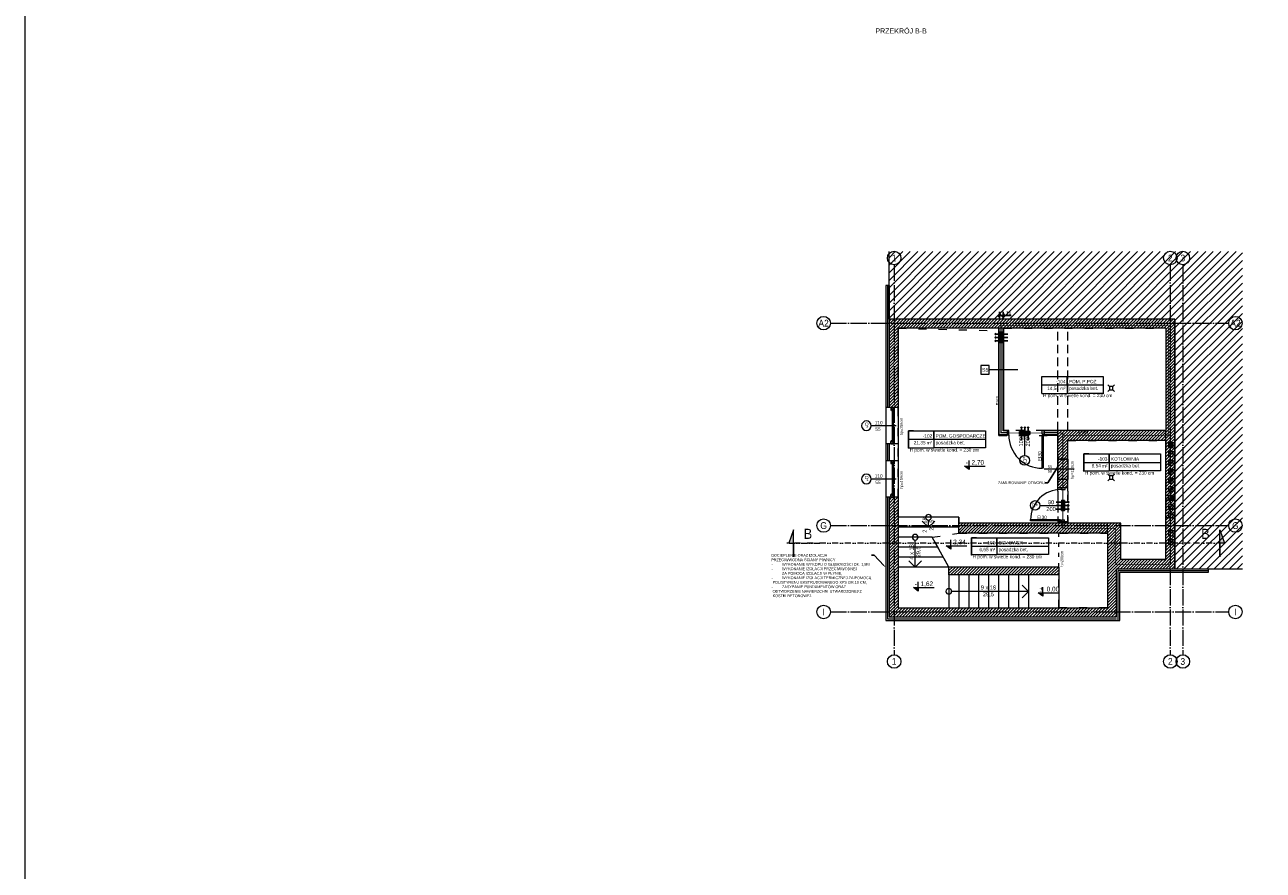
# Model space of a CAD drawing. Header units: millimetres. Extents: x 6506 to 39690, y 4581 to 25261.
# Tile 3 of 27: x 6506 to 10177, y 17427 to 19933. Entities that reach past the tile are written whole.
import ezdxf
from ezdxf import colors
from ezdxf.entities.mleader import LeaderData, LeaderLine
from ezdxf.enums import TextEntityAlignment as Align
from ezdxf.math import Vec2, Vec3

# ---------------------------------------------------------------- set-up
doc = ezdxf.new("R2010")
doc.units = ezdxf.units.MM
for name, pattern in [('1KS_2KP-50', [37.05, 12, 6, -6.35, 0, -6.35, 0, -6.35]), ('ACAD_ISO02W100', [15, 12, -3]), ('ACAD_ISO03W100', [30, 12, -18]), ('ACAD_ISO04W100', [30, 24, -3, 0, -3]), ('DASHED', [19.05, 12.7, -6.35]), ('Osie$0$CONTINOUS', [0])]:
    doc.linetypes.add(name, pattern=pattern)
doc.layers.get('0').update_dxf_attribs({"color": 251, "lineweight": 5})
doc.layers.get('Defpoints').update_dxf_attribs({"color": 251, "lineweight": 5})
doc.layers.add('__POMOC', color=3, linetype='Continuous', plot=False)
for name, color, linetype, lineweight in [('_ET-WENTYLACJA', 5, 'Continuous', 25), ('_ET_OPIS', 7, 'Continuous', 20), ('A_DZIAŁOWA_PROJEKTOWANE', 251, 'Continuous', 5), ('A_HATCH', 251, 'Continuous', 5), ('A_HATCH_PROJEKTOWANE', 251, 'Continuous', 5), ('A_IZOLEACJA TERMI_PROJEKTOWANA', 251, 'Continuous', 5), ('A_KONST_ISTNIEJĄCE', 251, 'Continuous', 5), ('A_LINIA PRZEKROJOWA', 251, '1KS_2KP-50', 5), ('A_OPISY', 251, 'Continuous', 5), ('A_OSIE KONSTRUKCYJNE', 251, 'ACAD_ISO04W100', 5), ('A_STOLARKA OKIENNA', 251, 'Continuous', 5), ('A_TEKST', 251, 'Continuous', 5), ('A_WIDOK', 251, 'Continuous', 5), ('A_WIDOK-NAD', 251, 'DASHED', 5), ('A_WYMIAROWANIE', 251, 'Continuous', 5), ('A_WYPOSAŻENIE', 251, 'Continuous', 5), ('AA HATCH', 251, 'Continuous', 5), ('AA OPISY', 251, 'Continuous', 5)]:
    doc.layers.add(name, color=color, linetype=linetype, lineweight=lineweight)
doc.layers.add('A_NIEWIDOCZNE  POMOCNICZE', color=251, linetype='ACAD_ISO03W100', lineweight=5, plot=False)
doc.layers.add('A_PPOŻ', color=1, linetype='ACAD_ISO02W100', lineweight=30, true_color=0xff0000)
doc.styles.add('APLUS', font='arial.ttf', dxfattribs={"width": 0.6})
doc.styles.add('ARIAL', font='arial.ttf')
doc.styles.add('DEMIURG_100_etykiety', font='arial.ttf', dxfattribs={"width": 0.9, "height": 30})
doc.styles.add('DEMIURG_100_opisy', font='arial.ttf', dxfattribs={"width": 0.9, "height": 20})
doc.styles.get("Standard").update_dxf_attribs({"font": 'arial.ttf'})
doc.linetypes.add('BATTING', pattern='A,0.0001,-0.1,[134,ltypeshp.shx,S=0.1,R=0,X=-0.1,Y=0],-0.2,[134,ltypeshp.shx,S=0.1,R=180,X=0.1,Y=0],-0.1', length=0.4001)
doc.dimstyles.new('1 do 100', dxfattribs={"dimtxt": 10, "dimasz": 8, "dimexe": 10, "dimexo": 10, "dimgap": 2, "dimtad": 1, "dimdec": 0, "dimtxsty": 'Standard', "dimblk": 'OBLIQUE', "dimcen": 2.5, "dimadec": 0, "dimazin": 0, "dimtfac": 1, "dimtdec": 0, "dimtmove": 0, "dimatfit": 3, "dimldrblk": 'OBLIQUE', "dimfxl": 10, "dimfxlon": 1, "dimarcsym": 0})

# ---------------------------------------------------------------- blocks, each defined once
blk = doc.blocks.new('*U74')
for p, q in [((-26, 0), (-26, -8)), ((-26, 0), (-19.3, 0)), ((-26, 0), (-26, -8)), ((-19.3, 0), (-18.7, -1.6)), ((75.3, 0), (74.7, -1.6)), ((82, 0), (75.3, 0)), ((82, 0), (82, -8)), ((-26, -8), (-22.8, -8)), ((-22.8, -8), (-22.8, -9.9)), ((-22.8, -8), (-21.4, -8)), ((-22.8, -9.9), (-16.9, -9.9)), ((-21.8, -2.4), (-18.7, -1.6)), ((-21.8, -3.7), (-21.8, -2.4)), ((-20.4, -3.7), (-21.8, -3.7)), ((-21.4, -8), (-21.4, -6.1)), ((-21.4, -6.1), (-20.4, -6.1)), ((-20.4, -6.1), (-20.4, -3.7)), ((-18.7, -1.6), (-17.9, -1.6)), ((-17.9, -1.6), (-18, -1)), ((-17.2, -8), (-17.2, -3.7)), ((-17.2, -3.7), (-15.6, -3.7)), ((-15.7, -8), (-17.2, -8)), ((-15.7, -9), (-15.7, -8)), ((73.2, -3.7), (71.6, -3.7)), ((71.7, -9), (71.7, -8)), ((71.7, -8), (73.2, -8)), ((78.8, -9.9), (72.9, -9.9)), ((73.2, -8), (73.2, -3.7)), ((73.9, -1.6), (74, -1)), ((74.7, -1.6), (73.9, -1.6)), ((77.8, -2.4), (74.7, -1.6)), ((76.4, -6.1), (76.4, -3.7)), ((76.4, -3.7), (77.8, -3.7)), ((77.4, -6.1), (76.4, -6.1)), ((77.4, -8), (77.4, -6.1)), ((78.8, -8), (77.4, -8)), ((77.8, -3.7), (77.8, -2.4)), ((82, -8), (78.8, -8)), ((78.8, -8), (78.8, -9.9))]:
    blk.add_line(p, q)
blk.add_lwpolyline([(-17.2, -3.7), (73.2, -3.7), (73.2, -8), (-17.2, -8)], close=True)
for centre, radius, start, end in [((-18.1, -3.5), 2.51, 356.8105, 86.8105), ((-17, -8.4), 1.5, 273.3553, 335.6854), ((74.1, -3.5), 2.51, 93.1895, 183.1895), ((73, -8.4), 1.5, 204.3146, 266.6447)]:
    blk.add_arc(centre, radius, start, end)
blk = doc.blocks.new('*U72')
for p, q in [((-26, 0), (-26, -8)), ((-26, 0), (-19.3, 0)), ((-26, 0), (-26, -8)), ((-19.3, 0), (-18.7, -1.6)), ((75.3, 0), (74.7, -1.6)), ((82, 0), (75.3, 0)), ((82, 0), (82, -8)), ((-26, -8), (-22.8, -8)), ((-22.8, -8), (-22.8, -9.9)), ((-22.8, -8), (-21.4, -8)), ((-22.8, -9.9), (-16.9, -9.9)), ((-21.8, -2.4), (-18.7, -1.6)), ((-21.8, -3.7), (-21.8, -2.4)), ((-20.4, -3.7), (-21.8, -3.7)), ((-21.4, -8), (-21.4, -6.1)), ((-21.4, -6.1), (-20.4, -6.1)), ((-20.4, -6.1), (-20.4, -3.7)), ((-18.7, -1.6), (-17.9, -1.6)), ((-17.9, -1.6), (-18, -1)), ((-17.2, -8), (-17.2, -3.7)), ((-17.2, -3.7), (-15.6, -3.7)), ((-15.7, -8), (-17.2, -8)), ((-15.7, -9), (-15.7, -8)), ((73.2, -3.7), (71.6, -3.7)), ((71.7, -9), (71.7, -8)), ((71.7, -8), (73.2, -8)), ((78.8, -9.9), (72.9, -9.9)), ((73.2, -8), (73.2, -3.7)), ((73.9, -1.6), (74, -1)), ((74.7, -1.6), (73.9, -1.6)), ((77.8, -2.4), (74.7, -1.6)), ((76.4, -6.1), (76.4, -3.7)), ((76.4, -3.7), (77.8, -3.7)), ((77.4, -6.1), (76.4, -6.1)), ((77.4, -8), (77.4, -6.1)), ((78.8, -8), (77.4, -8)), ((77.8, -3.7), (77.8, -2.4)), ((82, -8), (78.8, -8)), ((78.8, -8), (78.8, -9.9))]:
    blk.add_line(p, q)
blk.add_lwpolyline([(-17.2, -3.7), (73.2, -3.7), (73.2, -8), (-17.2, -8)], close=True)
for centre, radius, start, end in [((-18.1, -3.5), 2.51, 356.8105, 86.8105), ((-17, -8.4), 1.5, 273.3553, 335.6854), ((74.1, -3.5), 2.51, 93.1895, 183.1895), ((73, -8.4), 1.5, 204.3146, 266.6447)]:
    blk.add_arc(centre, radius, start, end)
blk = doc.blocks.new('*U73')
at = {"layer": 'AA OPISY'}
for q in [(-136.6, 0), (72.5, 18.8), (72.5, -18.8)]:
    blk.add_line((91, 0), q, dxfattribs=at)
blk.add_circle((-145, 0), 8.43, dxfattribs=at)
blk = doc.blocks.new('*U75')
at = {"layer": 'AA OPISY'}
for q in [(-136.6, 0), (-75, 18.8), (-75, -18.8)]:
    blk.add_line((-56.5, 0), q, dxfattribs=at)
blk.add_circle((-145, 0), 8.43, dxfattribs=at)
blk = doc.blocks.new('*U76')
at = {"layer": 'AA OPISY'}
for q in [(-136.6, 0), (-134, 18.8), (-134, -18.8)]:
    blk.add_line((-115.5, 0), q, dxfattribs=at)
blk.add_circle((-145, 0), 8.43, dxfattribs=at)
blk = doc.blocks.new('WARTOŚĆ')
at = {"layer": 'A_OPISY', "color": 144}
blk.add_line((0, 0), (0, 74), dxfattribs=at)
blk.add_circle((0, 88.1), 14.1, dxfattribs=at)
blk.add_attdef('OZ', (-10, 82.4), '', height=10, dxfattribs=at)
for tag, p in [('S', (-4, 32.6)), ('H', (15.1, 32.6))]:
    blk.add_attdef(tag, p, '', height=10, rotation=90, dxfattribs=at)
blk = doc.blocks.new('*U19')
at = {"lineweight": 5}
for p, q in [((-75, -25), (-75, 25)), ((-75, 25), (0, 25)), ((0, 0), (0, 25)), ((0, 25), (152.7, 25)), ((152.7, 25), (152.7, -25)), ((-75, -25), (0, -25)), ((152.7, -25), (0, -25))]:
    blk.add_line(p, q, dxfattribs=at)
at = {"lineweight": 5, "ltscale": 18.5}
for p, q in [((-75, 0), (152.7, 0)), ((0, 25), (0, -25))]:
    blk.add_line(p, q, dxfattribs=at)
at = {"lineweight": 5, "ltscale": 18.5, "insert": (-5, -10.4), "char_height": 10, "attachment_point": 6, "style": 'ARIAL'}
blk.add_mtext('\\A1;m²', dxfattribs=at)
at = {"lineweight": 5, "style": 'ARIAL'}
blk.add_attdef('1NR', text='', height=10, dxfattribs=at).set_placement((-5, 5), align=Align.RIGHT)
blk.add_attdef('2POM', (5, 5), '', height=10, dxfattribs=at)
blk.add_attdef('4PL2', text='', height=10, dxfattribs=at).set_placement((-24.6, -5), align=Align.TOP_RIGHT)
blk.add_attdef('3POS', text='', height=10, dxfattribs=at).set_placement((5, -5), align=Align.TOP_LEFT)
blk = doc.blocks.new('_Dot')
at = {"color": 0, "linetype": 'ByBlock', "lineweight": -2}
blk.add_line((-0.5, 0), (-1, 0), dxfattribs=at)
at = {"color": 0, "linetype": 'ByBlock', "const_width": 0.5}
blk.add_lwpolyline([(-0.25, 0, 1), (0.25, 0, 1)], format="xyb", close=True, dxfattribs=at)
blk = doc.blocks.new('*U5')
blk.add_hatch(color=256).paths.add_polyline_path([(0, 0.153), (-0.198, 0.153), (0, 0)])
blk.add_line((0, 0.153), (0, 0.4))
blk.add_lwpolyline([(0, 0.153), (0, 0), (-0.198, 0.153), (0.685, 0.153)])
at = {"style": 'APLUS', "width": 0.8}
blk.add_attdef('%%P_0.00', text='', height=0.2, dxfattribs=at).set_placement((-0.146, 0.153), align=Align.BOTTOM_LEFT)
blk = doc.blocks.new('want')
at = {"layer": 'A_WIDOK'}
blk.add_line((30214.5, 14309.7), (30200.5, 14295.7), dxfattribs=at)
blk.add_lwpolyline([(30200.5, 14295.7), (30214.5, 14295.7), (30214.5, 14309.7), (30200.5, 14309.7)], close=True, dxfattribs=at)
blk = doc.blocks.new('linia przekroju')
at = {"linetype": 'Continuous', "lineweight": 5}
h = blk.add_hatch(color=256, dxfattribs=at)
h.dxf.hatch_style = 1
h.paths.add_polyline_path([(0, -40.5), (0, 39.3), (14.4, 0), (0, 0)])
at = {"linetype": 'Continuous'}
blk.add_lwpolyline([(0, -40.5), (0, 39.3), (14.4, 0), (0, 0)], close=True, dxfattribs=at)
blk.add_lwpolyline([(14.4, 0), (-87.6, -0.1)])
at = {"linetype": 'Continuous', "style": 'DEMIURG_100_etykiety', "width": 0.9, "flags": 8}
blk.add_attdef('NR_PRZEKROJU', (-55.1, 12.6), '', height=30, dxfattribs=at)
blk = doc.blocks.new('*U77')
at = {"lineweight": 5}
for p, q in [((-75, -25), (-75, 25)), ((-75, 25), (0, 25)), ((0, 0), (0, 25)), ((0, 25), (106.4, 25)), ((106.4, 25), (106.4, -25)), ((-75, -25), (0, -25)), ((106.4, -25), (0, -25))]:
    blk.add_line(p, q, dxfattribs=at)
at = {"lineweight": 5, "ltscale": 18.5}
for p, q in [((-75, 0), (106.4, 0)), ((0, 25), (0, -25))]:
    blk.add_line(p, q, dxfattribs=at)
at = {"lineweight": 5, "ltscale": 18.5, "insert": (-5, -10.4), "char_height": 10, "attachment_point": 6, "style": 'ARIAL'}
blk.add_mtext('\\A1;m²', dxfattribs=at)
at = {"lineweight": 5, "style": 'ARIAL'}
blk.add_attdef('1NR', text='', height=10, dxfattribs=at).set_placement((-5, 5), align=Align.RIGHT)
blk.add_attdef('2POM', (5, 5), '', height=10, dxfattribs=at)
blk.add_attdef('4PL2', text='', height=10, dxfattribs=at).set_placement((-24.6, -5), align=Align.TOP_RIGHT)
blk.add_attdef('3POS', text='', height=10, dxfattribs=at).set_placement((5, -5), align=Align.TOP_LEFT)
blk = doc.blocks.new('_Oblique')
at = {"color": 0, "linetype": 'ByBlock', "lineweight": -2}
blk.add_line((-0.5, -0.5), (0.5, 0.5), dxfattribs=at)
blk = doc.blocks.new('*D81')
at = {"layer": 'A_WYMIAROWANIE', "color": 0, "lineweight": -2, "ltscale": 2, "transparency": 16777216}
for p, q in [((9394.9, 19061.8), (9394.9, 19081.8)), ((9394.9, 19071.8), (9406.3, 19071.8)), ((9406.3, 19061.8), (9406.3, 19081.8)), ((9406.3, 19071.8), (9429.7, 19071.8))]:
    blk.add_line(p, q, dxfattribs=at)
at = {"layer": 'Defpoints', "color": 0, "ltscale": 2, "transparency": 16777216}
for p in [(9406.3, 19071.8), (9394.9, 19033.7), (9406.3, 19033.7)]:
    blk.add_point(p, dxfattribs=at)
at = {"layer": 'A_WYMIAROWANIE', "color": 0, "lineweight": -2, "ltscale": 2, "transparency": 16777216, "xscale": 8, "yscale": 8, "zscale": 8, "rotation": 180}
blk.add_blockref('_Oblique', (9394.9, 19071.8), dxfattribs=at)
at = {"layer": 'A_WYMIAROWANIE', "color": 0, "lineweight": -2, "ltscale": 2, "transparency": 16777216, "xscale": 8, "yscale": 8, "zscale": 8}
blk.add_blockref('_Oblique', (9406.3, 19071.8), dxfattribs=at)
at = {"layer": 'A_WYMIAROWANIE', "color": 0, "ltscale": 2, "transparency": 16777216, "insert": (9422, 19078.8), "char_height": 10, "attachment_point": 5}
blk.add_mtext('11', dxfattribs=at)

msp = doc.modelspace()

# ---------------------------------------------------------------- hatches: boundary and pattern name
at = {"layer": 'A_HATCH'}
h = msp.add_hatch(dxfattribs=at)
h.set_pattern_fill('ANSI31', color=256, scale=2)
h.set_pattern_definition([(45, (-3039.768, 355.087), (-4.490128, 4.490128), [])])
h.paths.add_polyline_path([(9887.8, 18730.7), (9567.8, 18730.7), (9567.8, 18645.7), (9597.8, 18645.7), (9597.8, 18700.7), (9887.8, 18700.7)], flags=17)
h.paths.add_polyline_path([(9714.8, 18455.7), (9274.3, 18455.7), (9274.3, 18425.7), (9714.8, 18425.7)], flags=17)
h.paths.add_polyline_path([(9570.8, 18325.7), (9247.8, 18325.7), (9244.8, 18325.7), (9244.8, 18302.7), (9570.8, 18302.7)], flags=17)
h.paths.add_polyline_path([(9887.8, 18523.4), (9910.3, 18523.4), (9887.8, 18523.4), (9887.8, 18347.7), (9754.8, 18347.7), (9754.8, 18455.7), (9714.8, 18455.7), (9714.8, 18425.7), (9714.8, 18204.7), (9570.8, 18204.7), (9094.8, 18204.7), (9094.8, 18419.7), (9094.8, 18532.7), (9067.8, 18532.7), (9067.8, 18419.7), (9067.8, 18177.7), (9741.8, 18177.7), (9741.8, 18320.7), (9914.8, 18320.7), (9914.8, 19060.7), (9067.8, 19060.7), (9067.8, 18798.7), (9094.8, 18798.7), (9094.8, 19033.7), (9887.8, 19033.7)])
h.paths.add_polyline_path([(9567.8, 18560.3), (9597.8, 18560.3), (9597.8, 18585.7), (9567.8, 18585.7)])
at = {"layer": 'A_HATCH_PROJEKTOWANE', "ltscale": 2}
h = msp.add_hatch(dxfattribs=at)
h.set_pattern_fill('ANSI31', color=256, scale=2)
h.set_pattern_definition([(45, (-7475.724, 537.087), (-4.490128, 4.490128), [])])
h.paths.add_polyline_path([(9597.8, 18585.7), (9597.8, 18645.7), (9567.8, 18645.7), (9567.8, 18585.7)])
at = {"layer": 'A_NIEWIDOCZNE  POMOCNICZE', "ltscale": 2}
h = msp.add_hatch(color=7, dxfattribs=at)
h.dxf.hatch_style = 1
h.paths.add_polyline_path([(9910.3, 18537.7), (9910.3, 18523.7), (9896.3, 18523.7)])
at = {"layer": 'AA HATCH', "ltscale": 2, "transparency": 33554534}
h = msp.add_hatch(dxfattribs=at)
h.set_pattern_fill('ANSI31', color=256, scale=5)
h.set_pattern_definition([(45, (-3039.768, 355.087), (-11.22532, 11.22532), [])])
h.paths.add_polyline_path([(10114.8, 19260.7), (9067.8, 19260.7), (9067.8, 19060.7), (9914.8, 19060.7), (9914.8, 18320.7), (10114.8, 18320.7)])

# ---------------------------------------------------------------- linework, layer by layer
for p, q in [((9521.2, 18719.7), (9523.4, 18719.7)), ((9523.4, 18719.7), (9523.4, 18717.5)), ((9522.9, 18715.2), (9521.2, 18715.2)), ((9522.9, 18716.9), (9522.9, 18715.2)), ((9575.3, 18464.7), (9575.3, 18466.2)), ((9576.8, 18464.7), (9575.3, 18464.7)), ((9579.2, 18464.2), (9577.4, 18464.2)), ((9579.2, 18466), (9579.2, 18464.2))]:
    msp.add_line(p, q)
for points in [[(9417.8, 18730.7), (9417.8, 18717.5), (9422.9, 18717.5), (9422.9, 18730.7), (9417.8, 18730.7)], [(9521.2, 18719.7), (9521.2, 18730.7)], [(9523.4, 18717.5), (9527.8, 18717.5), (9527.8, 18730.7), (9521.2, 18730.7)], [(9524.6, 18716.9), (9524.6, 18618.6), (9521.2, 18618.6), (9521.2, 18715.2)], [(9522.9, 18716.9), (9524.6, 18716.9)], [(9589.3, 18560.3), (9577.4, 18560.3), (9577.4, 18555.6), (9589.3, 18555.6), (9589.3, 18560.3)], [(9576.8, 18462.8), (9487.4, 18462.8), (9487.4, 18466.2), (9575.3, 18466.2)], [(9576.8, 18464.7), (9576.8, 18462.8)], [(9577.4, 18464.2), (9577.4, 18460.7), (9588.1, 18460.7), (9588.1, 18466)], [(9579.2, 18466), (9588.1, 18466)]]:
    msp.add_lwpolyline(points)
for radius in [6, 5, 4, 3]:
    msp.add_circle((9903.3, 18686.7), radius)
for centre, radius, start, end in [((9521.2, 18716.9), 98.4, 179.6452, 270.0011), ((9576.8, 18466.2), 89.4, 89.6452, 180.0011)]:
    msp.add_arc(centre, radius, start, end)
at = {"layer": '__POMOC', "ltscale": 2}
msp.add_line((9887.8, 18347.7), (9866.8, 18347.7), dxfattribs=at)
at = {"layer": '_ET-WENTYLACJA'}
for p, q in [((9381.1, 19015.8), (9384, 19018.8)), ((9419.9, 19015.8), (9381.1, 19015.8)), ((9381.1, 19015.8), (9384, 19012.9)), ((9396, 18991.5), (9405, 19021.5)), ((9404.6, 18991.5), (9396, 19021.5)), ((9381.1, 19005.8), (9384, 19008.8)), ((9419.9, 19005.8), (9381.1, 19005.8)), ((9381.1, 19005.8), (9384, 19002.9)), ((9381.1, 18995.8), (9384, 18998.8)), ((9419.9, 18995.8), (9381.1, 18995.8)), ((9381.1, 18995.8), (9384, 18992.9)), ((9454.6, 18727.7), (9484.6, 18718.8)), ((9454.6, 18719.1), (9484.6, 18727.7)), ((9460, 18741.4), (9457, 18738.4)), ((9460, 18702.6), (9460, 18741.4)), ((9460, 18741.4), (9462.9, 18738.4)), ((9470.1, 18741.4), (9467.2, 18738.4)), ((9469.6, 18702.7), (9470.1, 18741.4)), ((9470.1, 18741.4), (9473.1, 18738.4)), ((9480.3, 18741.4), (9477.4, 18738.4)), ((9480.3, 18702.8), (9480.3, 18741.4)), ((9480.3, 18741.4), (9483.2, 18738.4)), ((9563, 18518), (9601.8, 18518)), ((9563.1, 18508.4), (9601.8, 18507.9)), ((9588.1, 18523.4), (9579.2, 18493.4)), ((9579.5, 18523.4), (9588.2, 18493.4)), ((9601.8, 18518), (9598.9, 18521)), ((9601.8, 18518), (9598.9, 18515.1)), ((9601.8, 18507.9), (9598.9, 18510.8)), ((9601.8, 18507.9), (9598.9, 18504.9)), ((9601.8, 18497.7), (9598.9, 18500.6)), ((9563.2, 18497.7), (9601.8, 18497.7)), ((9601.8, 18497.7), (9598.9, 18494.8))]:
    msp.add_line(p, q, dxfattribs=at)
for points in [[(9396, 18991.5), (9396, 19021.5), (9405, 19021.5), (9404.6, 18991.5), (9396, 18991.5)], [(9454.6, 18727.7), (9484.6, 18727.7), (9484.6, 18718.7), (9454.6, 18719.1), (9454.6, 18727.7)], [(9588.1, 18523.4), (9588.2, 18493.4), (9579.2, 18493.4), (9579.5, 18523.4), (9588.1, 18523.4)]]:
    msp.add_lwpolyline(points, dxfattribs=at)
at = {"layer": '_ET_OPIS', "ltscale": 2}
for p, q in [((9896.3, 18537.7), (9887.8, 18537.7)), ((9896.3, 18523.7), (9910.3, 18537.7)), ((9896.3, 18523.7), (9887.8, 18523.7))]:
    msp.add_line(p, q, dxfattribs=at)
msp.add_lwpolyline([(9896.3, 18537.7), (9910.3, 18537.7), (9910.3, 18523.7), (9896.3, 18523.7)], close=True, dxfattribs=at)
at = {"layer": 'A_DZIAŁOWA_PROJEKTOWANE', "ltscale": 2}
for p, q in [((9417.8, 18730.7), (9417.8, 18715.7)), ((9527.8, 18730.7), (9527.8, 18715.7))]:
    msp.add_line(p, q, dxfattribs=at)
for points in [[(9417.8, 18715.7), (9392.8, 18715.7), (9392.8, 19033.7)], [(9417.8, 18717.2), (9394.3, 18717.2), (9394.3, 19033.7)], [(9417.8, 18729.2), (9406.3, 18729.2), (9406.3, 19033.7)], [(9417.8, 18730.7), (9407.8, 18730.7), (9407.8, 19033.7)], [(9417.8, 18730.7), (9407.8, 18730.7), (9407.8, 19033.7)], [(9567.8, 18730.7), (9527.8, 18730.7)], [(9567.8, 18730.7), (9527.8, 18730.7)], [(9567.8, 18729.2), (9527.8, 18729.2)], [(9567.8, 18717.2), (9527.8, 18717.2)], [(9567.8, 18715.7), (9527.8, 18715.7)]]:
    msp.add_lwpolyline(points, dxfattribs=at)
at = {"layer": 'A_HATCH', "ltscale": 2}
msp.add_line((9714.8, 18425.7), (9714.8, 18455.7), dxfattribs=at)
at = {"layer": 'A_IZOLEACJA TERMI_PROJEKTOWANA', "ltscale": 2}
for p, q in [((9067.8, 19160.7), (9057.8, 19160.7)), ((9067.8, 18798.7), (9057.8, 18798.7)), ((9067.8, 18690.7), (9057.8, 18690.7)), ((9067.8, 18640.7), (9057.8, 18640.7)), ((9067.8, 18532.7), (9057.8, 18532.7)), ((10014.8, 18310.7), (10014.8, 18320.7))]:
    msp.add_line(p, q, dxfattribs=at)
for points in [[(9057.8, 19160.7), (9057.8, 18419.7), (9057.8, 18167.7), (9751.8, 18167.7)], [(9751.8, 18167.7), (9751.8, 18310.7), (10014.8, 18310.7)]]:
    msp.add_lwpolyline(points, dxfattribs=at)
at = {"layer": 'A_IZOLEACJA TERMI_PROJEKTOWANA', "linetype": 'BATTING', "ltscale": 10}
for points in [[(9062.8, 19160.7), (9062.8, 18798.7)], [(9062.8, 18690.7), (9062.8, 18640.7)], [(9062.8, 18532.7), (9062.8, 18419.7), (9062.8, 18172.7), (9741.8, 18172.7)], [(9746.8, 18167.7), (9746.8, 18315.7), (10014.8, 18315.7)]]:
    msp.add_lwpolyline(points, dxfattribs=at)
at = {"layer": 'A_IZOLEACJA TERMI_PROJEKTOWANA', "linetype": 'BATTING', "ltscale": 14}
msp.add_lwpolyline([(9418.8, 18723.4), (9400.5, 18723.4), (9400.5, 19033.7)], dxfattribs=at)
at = {"layer": 'A_IZOLEACJA TERMI_PROJEKTOWANA', "linetype": 'BATTING', "ltscale": 12}
msp.add_lwpolyline([(9567.9, 18723.4), (9527.9, 18723.4)], dxfattribs=at)
at = {"layer": 'A_IZOLEACJA TERMI_PROJEKTOWANA', "ltscale": 2}
msp.add_lwpolyline([(9567.8, 18645.7), (9597.8, 18645.7), (9597.8, 18585.7), (9567.8, 18585.7)], close=True, dxfattribs=at)
at = {"layer": 'A_KONST_ISTNIEJĄCE', "ltscale": 2}
for p, q in [((9067.8, 19060.7), (9067.8, 19260.7)), ((9914.8, 19060.7), (9067.8, 19060.7)), ((9914.8, 19060.7), (9914.8, 18320.7)), ((9887.8, 19033.7), (9094.8, 19033.7)), ((9887.8, 19033.7), (9887.8, 18730.7)), ((9094.8, 18798.7), (9067.8, 18798.7)), ((9887.8, 18730.7), (9567.8, 18730.7)), ((9567.8, 18645.7), (9567.8, 18730.7)), ((9887.8, 18347.7), (9887.8, 18730.7)), ((9094.8, 18690.7), (9067.8, 18690.7)), ((9887.8, 18700.7), (9597.8, 18700.7)), ((9597.8, 18645.7), (9597.8, 18700.7)), ((9597.8, 18645.7), (9567.8, 18645.7)), ((9094.8, 18640.7), (9067.8, 18640.7)), ((9567.8, 18550.7), (9567.8, 18585.7)), ((9597.8, 18585.7), (9567.8, 18585.7)), ((9597.8, 18550.7), (9597.8, 18585.7)), ((9597.8, 18560.3), (9567.8, 18560.3)), ((9597.8, 18560.3), (9567.8, 18560.3)), ((9094.8, 18532.7), (9067.8, 18532.7)), ((9754.8, 18455.7), (9274.3, 18455.7)), ((9274.3, 18425.7), (9274.3, 18455.7)), ((9714.8, 18425.7), (9274.3, 18425.7)), ((9714.8, 18425.7), (9714.8, 18204.7)), ((9754.8, 18347.7), (9754.8, 18455.7)), ((9247.8, 18325.7), (9244.8, 18325.7)), ((9244.8, 18302.7), (9244.8, 18325.7)), ((9570.8, 18325.7), (9247.8, 18325.7)), ((9570.8, 18325.7), (9570.8, 18204.7)), ((9741.8, 18177.7), (9741.8, 18320.7)), ((9741.8, 18320.7), (9914.8, 18320.7)), ((9887.8, 18347.7), (9754.8, 18347.7)), ((9914.8, 18320.7), (10114.8, 18320.7)), ((9570.8, 18302.7), (9244.8, 18302.7))]:
    msp.add_line(p, q, dxfattribs=at)
msp.add_lwpolyline([(6506.4, 11214.7), (39689.6, 11214.7), (39689.6, 25260.9), (6506.4, 25260.9)], close=True, dxfattribs=at)
for points in [[(9067.8, 19160.7), (9067.8, 18798.7)], [(9914.8, 18320.7), (9914.8, 19060.7), (9067.8, 19060.7)], [(9094.8, 19033.7), (9094.8, 18419.7), (9094.8, 18204.7), (9570.8, 18204.7)], [(9067.8, 18690.7), (9067.8, 18640.7)], [(9067.8, 18532.7), (9067.8, 18419.7), (9067.8, 18177.7), (9741.8, 18177.7)], [(9570.8, 18204.7), (9714.8, 18204.7)]]:
    msp.add_lwpolyline(points, dxfattribs=at)
at = {"layer": 'A_LINIA PRZEKROJOWA'}
msp.add_line((9960.4, 18396.4), (8765.1, 18396.4), dxfattribs=at)
at = {"layer": 'A_NIEWIDOCZNE  POMOCNICZE', "ltscale": 2}
for points in [[(9567.8, 18715.7), (9567.8, 18455.7), (9274.3, 18455.7), (9274.3, 18473.2), (9094.8, 18473.2), (9094.8, 19033.7), (9392.8, 19026.2), (9392.8, 18715.7), (9567.8, 18715.7)], [(9597.8, 18700.7), (9887.8, 18700.7), (9887.8, 18347.7), (9754.8, 18347.7), (9754.8, 18455.7), (9597.8, 18455.7), (9597.8, 18700.7)], [(9274.3, 18425.7), (9714.8, 18425.7), (9714.8, 18204.7), (9570.8, 18204.7), (9570.8, 18325.7), (9244.8, 18325.7), (9196, 18414.2), (9274.3, 18425.7)]]:
    msp.add_lwpolyline(points, dxfattribs=at)
msp.add_lwpolyline([(9407.8, 19033.7), (9887.8, 19033.7), (9887.8, 18730.7), (9407.8, 18730.7)], close=True, dxfattribs=at)
at = {"layer": 'A_OPISY'}
msp.add_line((9449.2, 18910.3), (9364.7, 18910.3), dxfattribs=at)
at = {"layer": 'A_OPISY', "transparency": 33554559}
for p, q in [((9469.6, 18730.2), (9469.6, 18656.2)), ((9616.5, 18615.7), (9527.5, 18615.7)), ((9514.9, 18508.4), (9588.8, 18508.4))]:
    msp.add_line(p, q, dxfattribs=at)
at = {"layer": 'A_OPISY'}
msp.add_lwpolyline([(9339.7, 18897.8), (9364.7, 18897.8), (9364.7, 18922.8), (9339.7, 18922.8)], close=True, dxfattribs=at)
at = {"layer": 'A_OPISY', "transparency": 33554559}
for centre in [(9469.6, 18642), (9500.7, 18508.4)]:
    msp.add_circle(centre, 14.1, dxfattribs=at)
at = {"layer": 'A_OSIE KONSTRUKCYJNE', "ltscale": 2}
for p, q in [((9082.8, 19221.7), (9082.8, 18065.9)), ((9901.3, 19221.7), (9901.3, 18065.9)), ((9938.3, 19221.7), (9938.3, 18065.9)), ((8893.8, 19048.7), (10074.3, 19048.7)), ((8893.8, 18448.7), (10074.3, 18448.7)), ((8893.8, 18192.7), (10074.3, 18192.7))]:
    msp.add_line(p, q, dxfattribs=at)
at = {"layer": 'A_OSIE KONSTRUKCYJNE', "linetype": 'Continuous'}
for centre in [(9082.8, 19241.7), (9901.3, 19241.7), (9938.3, 19241.7), (8873.8, 19048.7), (10094.3, 19048.7), (8873.8, 18448.7), (10094.3, 18448.7), (8873.8, 18192.7), (10094.3, 18192.7), (9082.8, 18045.9), (9901.3, 18045.9), (9938.3, 18045.9)]:
    msp.add_circle(centre, 20, dxfattribs=at)
at = {"layer": 'A_PPOŻ', "linetype": 'ACAD_ISO03W100', "ltscale": 2, "const_width": 2}
msp.add_lwpolyline([(9582.8, 18715.7), (9582.8, 18722.8), (9398.7, 18722.8), (9398.7, 19041.2), (9895.6, 19041.2), (9895.6, 18715.7)], dxfattribs=at)
msp.add_lwpolyline([(9582.8, 18715.7), (9902.8, 18715.7), (9902.8, 18332.7), (9739.8, 18332.7), (9739.8, 18440.7), (9582.8, 18440.7)], close=True, dxfattribs=at)
at = {"layer": 'A_WIDOK', "ltscale": 2}
for p, q in [((9567.8, 18645.7), (9567.8, 18585.7)), ((9597.8, 18645.7), (9597.8, 18585.7)), ((9274.3, 18473.2), (9094.8, 18473.2)), ((9274.3, 18473.2), (9274.3, 18455.7)), ((9274.3, 18443.7), (9094.8, 18443.7)), ((9567.8, 18460.7), (9597.8, 18460.7)), ((9196, 18414.2), (9094.8, 18414.2)), ((9244.8, 18325.7), (9196, 18414.2)), ((9212.3, 18384.7), (9094.8, 18384.7)), ((9228.5, 18355.2), (9094.8, 18355.2)), ((9244.8, 18325.7), (9094.8, 18325.7)), ((9244.8, 18302.7), (9244.8, 18204.7)), ((9274.3, 18302.7), (9274.3, 18204.7)), ((9303.8, 18302.7), (9303.8, 18204.7)), ((9333.3, 18302.7), (9333.3, 18204.7)), ((9362.8, 18302.7), (9362.8, 18204.7)), ((9392.3, 18302.7), (9392.3, 18204.7)), ((9421.8, 18302.7), (9421.8, 18204.7)), ((9451.3, 18302.7), (9451.3, 18204.7)), ((9480.8, 18302.7), (9480.8, 18204.7))]:
    msp.add_line(p, q, dxfattribs=at)
at = {"layer": 'A_WIDOK', "transparency": 33554559}
for p, q in [((9896.3, 18537.7), (9887.8, 18537.7)), ((9907.8, 18537.4), (9899.3, 18537.4)), ((9896.3, 18523.7), (9887.8, 18523.7)), ((9907.8, 18523.4), (9899.3, 18523.4))]:
    msp.add_line(p, q, dxfattribs=at)
at = {"layer": 'A_WIDOK', "color": 251, "transparency": 33554559}
for p, q in [((9907.8, 18537.4), (9899.3, 18537.4)), ((9907.8, 18523.4), (9899.3, 18523.4)), ((9896.3, 18485.7), (9887.8, 18485.7)), ((9896.3, 18471.7), (9887.8, 18471.7))]:
    msp.add_line(p, q, dxfattribs=at)
at = {"layer": 'A_WIDOK', "linetype": 'ACAD_ISO03W100'}
msp.add_line((9570.8, 18325.7), (9570.8, 18425.7), dxfattribs=at)
at = {"layer": 'A_WIDOK-NAD', "ltscale": 2}
for p, q in [((9567.8, 18730.7), (9567.8, 19033.7)), ((9597.8, 18730.7), (9597.8, 19033.7)), ((9567.8, 18550.7), (9567.8, 18455.7)), ((9597.8, 18550.7), (9597.8, 18455.7))]:
    msp.add_line(p, q, dxfattribs=at)
at = {"layer": 'A_WYPOSAŻENIE'}
for p, q in [((9721.4, 18860.6), (9716.4, 18865.6)), ((9731.4, 18860.6), (9736.4, 18865.6)), ((9721.4, 18850.6), (9716.4, 18845.6)), ((9731.4, 18850.6), (9736.4, 18845.6)), ((9721.4, 18596.5), (9716.4, 18601.5)), ((9721.4, 18586.5), (9716.4, 18581.5)), ((9731.4, 18596.5), (9736.4, 18601.5)), ((9731.4, 18586.5), (9736.4, 18581.5))]:
    msp.add_line(p, q, dxfattribs=at)
for points in [[(9721.4, 18850.6), (9731.4, 18850.6), (9731.4, 18860.6), (9721.4, 18860.6)], [(9721.4, 18586.5), (9731.4, 18586.5), (9731.4, 18596.5), (9721.4, 18596.5)]]:
    msp.add_lwpolyline(points, close=True, dxfattribs=at)

# ---------------------------------------------------------------- block references
at = {"layer": 'A_KONST_ISTNIEJĄCE', "color": 251, "transparency": 33554687, "rotation": 180}
for p in [(40110.7, 32989.3), (40110.7, 32963.3), (40110.7, 32937.3), (40110.7, 32911.3), (40110.7, 32885.3), (40110.7, 32859.3), (40110.7, 32833.3), (40110.7, 32807.3), (40110.7, 32781.3), (40110.7, 32728.3), (40110.7, 32702.3)]:
    msp.add_blockref('want', p, dxfattribs=at)
at = {"layer": 'A_KONST_ISTNIEJĄCE', "color": 0, "transparency": 33554687, "rotation": 180}
msp.add_blockref('want', (40110.7, 32833.3), dxfattribs=at)
at = {"layer": 'A_LINIA PRZEKROJOWA'}
ref = msp.add_blockref('linia przekroju', (8784.9, 18396.5), dxfattribs=dict(at, xscale=-1))
ref.add_attrib('NR_PRZEKROJU', 'B', dxfattribs={"layer": '0', "linetype": 'Continuous', "height": 30, "style": 'DEMIURG_100_etykiety', "width": 0.9}).set_placement((8814.8, 18400.2), align=Align.BOTTOM_LEFT)
ref = msp.add_blockref('linia przekroju', (10048, 18396.5), dxfattribs=at)
ref.add_attrib('NR_PRZEKROJU', 'B', dxfattribs={"layer": '0', "linetype": 'Continuous', "height": 30, "style": 'DEMIURG_100_etykiety', "width": 0.9}).set_placement((9992.9, 18400.2), align=Align.BOTTOM_LEFT)
at = {"layer": 'A_OPISY'}
for name, p, values in [('*U77', (9595.9, 18865.6), {'1NR': '-104', '2POM': 'POM. P.POŻ', '3POS': 'posadzka bet.', '4PL2': '14,54'}), ('*U19', (9200.7, 18704.4), {'1NR': '-102', '2POM': 'POM. GOSPODARCZE', '3POS': 'posadzka bet.', '4PL2': '21,35'}), ('*U19', (9720, 18636.1), {'1NR': '-103', '2POM': 'KOTŁOWNIA ', '3POS': 'posadzka bet.', '4PL2': '8,54'}), ('*U19', (9387.4, 18387.7), {'1NR': '-101', '2POM': 'SCHOWEK', '3POS': 'posadzka bet.', '4PL2': '6,65'})]:
    msp.add_blockref(name, p, dxfattribs=at).add_auto_attribs(values)
at = {"layer": 'A_OPISY', "transparency": 33554559}
ref = msp.add_blockref('WARTOŚĆ', (9088.7, 18744.7), dxfattribs=dict(at, xscale=-1, rotation=90))
ref.add_attrib('S', '110', (9025.3, 18748.7), dxfattribs={"height": 10})
ref.add_attrib('H', '55', (9027.3, 18729.6), dxfattribs={"height": 10})
ref.add_attrib('OZ', 'O*', (8996.5, 18754.7), dxfattribs={"height": 10, "rotation": 270})
at = {"layer": 'A_OPISY', "transparency": 33554687, "xscale": 68.67492864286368, "yscale": 68.67492864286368, "zscale": 68.67492864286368, "rotation": 1.435389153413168e-05}
for p, values in [((9305.2, 18614.4), {'%%P_0.00': '-  2,70'}), ((9250.9, 18378.5), {'%%P_0.00': '-  2,34'}), ((9154, 18254.7), {'%%P_0.00': '-  1,62'}), ((9523.7, 18239), {'%%P_0.00': '%%p  0,00'})]:
    msp.add_blockref('*U5', p, dxfattribs=at).add_auto_attribs(values)
at = {"layer": 'A_OPISY', "transparency": 33554559}
ref = msp.add_blockref('WARTOŚĆ', (9088.7, 18586.7), dxfattribs=dict(at, xscale=-1, rotation=90))
ref.add_attrib('S', '110', (9025.3, 18590.7), dxfattribs={"color": 0, "height": 10})
ref.add_attrib('H', '55', (9027.3, 18571.6), dxfattribs={"color": 0, "height": 10})
ref.add_attrib('OZ', 'O*', (8996.5, 18596.7), dxfattribs={"color": 0, "height": 10, "rotation": 270})
at = {"layer": 'A_OPISY', "transparency": 33554559, "xscale": -1}
for name, p, rotation in [('*U76', (9184.6, 18328.2), 90), ('*U75', (9145.4, 18269.2), 90), ('*U73', (9389.8, 18253.7), 180)]:
    msp.add_blockref(name, p, dxfattribs=dict(at, rotation=rotation))
at = {"layer": 'A_STOLARKA OKIENNA', "color": 144, "transparency": 33554559, "xscale": -1, "rotation": 90}
msp.add_blockref('*U74', (9073.3, 18772.7), dxfattribs=at)
at = {"layer": 'A_STOLARKA OKIENNA', "transparency": 33554559, "xscale": -1, "rotation": 90}
msp.add_blockref('*U72', (9073.3, 18614.7), dxfattribs=at)

# ---------------------------------------------------------------- texts
at = {"layer": 'A_OPISY'}
msp.add_text('S5', height=11, dxfattribs=at).set_placement((9343.4, 18904.8))
at = {"layer": 'A_OPISY', "attachment_point": 1}
for s, insert, char_height in [('PRZEKRÓJ B-B', (9027.3, 19922.3), 15), ('H pom. w świetle kond. = 230 cm', (9524.1, 18839.3), 10), ('H pom. w świetle kond. = 230 cm', (9128.9, 18678.1), 10), ('H pom. w świetle kond. = 230 cm', (9648.2, 18609.9), 10), ('H pom. w świetle kond. = 230 cm', (9315.6, 18361.5), 10)]:
    msp.add_mtext_dynamic_manual_height_columns(s, width=254.354, gutter_width=0, heights=[12.8], dxfattribs=dict(at, insert=insert, char_height=char_height))
at = {"layer": 'A_OPISY', "transparency": 33554559, "attachment_point": 5}
for s, insert, char_height, rotation in [('hp=155cm', (9105.8, 18742.3), 8, 90.4248), ('100\\P200', (9469.2, 18697), 12, 90), ('D*', (9470.5, 18643.6), 12, 90), ('hp=155cm', (9105.8, 18584.3), 8, 90.4248), ('59\\P59', (9544.5, 18616.2), 8, 0.4248), ('hp=130cm', (9611.9, 18613.3), 8, 90.4248), ('h<200cm', (9580.1, 18350.7), 8, 90.4248)]:
    msp.add_mtext_dynamic_manual_height_columns(s, width=44.391, gutter_width=12.5, heights=[0], dxfattribs=dict(at, insert=insert, char_height=char_height, rotation=rotation))
at = {"layer": 'A_OPISY', "transparency": 33554559, "char_height": 12, "attachment_point": 5}
for s, insert in [('D*', (9499.2, 18507.9)), ('90\\P200', (9548, 18507.9))]:
    msp.add_mtext_dynamic_manual_height_columns(s, width=44.391, gutter_width=12.5, heights=[0], dxfattribs=dict(at, insert=insert))
at = {"layer": 'A_OSIE KONSTRUKCYJNE', "linetype": 'Osie$0$CONTINOUS', "style": 'DEMIURG_100_opisy', "width": 0.9}
for s, p in [('1', (9082.8, 19241.7)), ('2', (9901.3, 19241.7)), ('3', (9938.3, 19241.7)), ('A2', (8873.8, 19048.7)), ('A2', (10094.3, 19048.7)), ('G', (8873.8, 18448.7)), ('G', (10094.3, 18448.7)), ('I', (8873.8, 18192.7)), ('I', (10094.3, 18192.7)), ('1', (9082.8, 18045.9)), ('2', (9901.3, 18045.9)), ('3', (9938.3, 18045.9))]:
    msp.add_text(s, height=20, dxfattribs=at).set_placement(p, align=Align.MIDDLE_CENTER)
at = {"layer": 'A_PPOŻ', "linetype": 'ACAD_ISO03W100', "ltscale": 2}
note = msp.add_mtext_dynamic_manual_height_columns('EI60\\P', width=254.354, gutter_width=0, heights=[12.8, 0], dxfattribs=dict(at, insert=(9385.2, 18805), char_height=10, attachment_point=1, rotation=90))
note = msp.add_mtext_dynamic_manual_height_columns('EI60\\P', width=254.354, gutter_width=0, heights=[12.8, 0], dxfattribs=dict(at, insert=(9628.8, 18729.2), char_height=10, attachment_point=1))
note = msp.add_mtext_dynamic_manual_height_columns('EI30\\P', width=254.354, gutter_width=0, heights=[12.8, 0], dxfattribs=dict(at, insert=(9509.1, 18639.8), char_height=10, attachment_point=1, rotation=90))
note = msp.add_mtext_dynamic_manual_height_columns('EI30\\P', width=254.354, gutter_width=0, heights=[12.8, 0], dxfattribs=dict(at, insert=(9506.6, 18478.1), char_height=10, attachment_point=1))
at = {"layer": 'A_TEKST', "transparency": 33554559, "char_height": 12, "attachment_point": 5, "rotation": 90}
for s, insert in [('2 x 18\\P29,5', (9184.6, 18450.2)), ('4 x 18\\P29,5', (9145.4, 18370.6))]:
    msp.add_mtext_dynamic_manual_height_columns(s, width=91.397, gutter_width=12.5, heights=[39.9], dxfattribs=dict(at, insert=insert))
at = {"layer": 'A_TEKST', "transparency": 33554559, "insert": (9362.3, 18254.1), "char_height": 12, "attachment_point": 5}
msp.add_mtext_dynamic_manual_height_columns('9 x 18\\P29,5', width=91.397, gutter_width=12.5, heights=[39.9], dxfattribs=at)

# ---------------------------------------------------------------- dimensions: what is measured, and where the dimension line sits
at = {"layer": 'A_WYMIAROWANIE', "ltscale": 2}
dim = msp.add_linear_dim(base=(9406.3, 19071.8), p1=(9394.9, 19033.7), p2=(9406.3, 19033.7), dimstyle='1 do 100', dxfattribs=at)
dim.commit()
dim.dimension.update_dxf_attribs({"geometry": '*D81', "text_midpoint": (9422, 19078.8)})

# ---------------------------------------------------------------- leaders
at = {"layer": 'A_DZIAŁOWA_PROJEKTOWANE', "ltscale": 2}
ml = msp.add_multileader_mtext('Standard', dxfattribs=at)
ml.set_content('ZAMUROWANIE OTWORU', color=256)
ml.set_leader_properties()
ml.build(insert=Vec2(0, 0))
ml.multileader.update_dxf_attribs({"arrow_head_size": 8})
ctx = ml.context
ctx.base_point, ctx.char_height, ctx.arrow_head_size, ctx.plane_origin = Vec3(9388.5, 18575.4), 8, 8, Vec3(9572.2, 18629.5)
notes = []
notes.append((ctx, [(0, (1, 1, 0), (9538.4, 18575.4), (-1, 0), 8, [(0, [(9572.2, 18629.5)], 0, [])])]))
ctx.mtext.insert, ctx.mtext.width, ctx.mtext.flow_direction = Vec3(9390.5, 18579.5), 299.013, 5
ml = msp.add_multileader_mtext('Standard', dxfattribs=at)
ml.set_content('DOCIEPLENIE ORAZ IZOLACJA\\PPRZECIWWODNA ŚCIANY PIWNICY\\P\\pi-3,l4,t4;-^IWYKONANIE WYKOPU O GŁĘBOKOŚCI OK. 1,8M\\P-^IWYKONANIE IZOLACJI PRZECIWWODNEJ\\P\\pi0,l0,tz;^IZA POMOCĄ IZOLACJI W PŁYNIE,\\P\\pi-3,l4,t4;-^IWYKONANIE IZOLACJI TERMICZNEJ ZA POMOCĄ POLISTYRENU EKSTRUDOWANEGO XPS GR.10 CM,\\P-^IZASYPANIE FUNDAMENTÓW ORAZ ODTWORZENIE NAWIERZCHNI UTWARDZONEJ Z KOSTKI BETONOWEJ.', color=256)
ml.set_leader_properties()
ml.build(insert=Vec2(0, 0))
ml.multileader.update_dxf_attribs({"arrow_head_size": 8})
ctx = ml.context
ctx.base_point, ctx.char_height, ctx.arrow_head_size, ctx.plane_origin = Vec3(8716.6, 18360.5), 8, 8, Vec3(9057.8, 18324.3)
notes.append((ctx, [(0, (1, 1, 0), (9024, 18360.5), (-1, 0), 8, [(0, [(9057.8, 18324.3)], 0, [])])]))
ctx.mtext.insert, ctx.mtext.width, ctx.mtext.flow_direction = Vec3(8718.6, 18364.5), 299.013, 5
at = {"layer": 'A_OPISY'}
ml = msp.add_multileader_mtext('Standard', dxfattribs=at)
ml.set_content('', color=256)
ml.set_leader_properties()
ml.set_arrow_properties(name='DOT')
ml.build(insert=Vec2(0, 0))
ml.multileader.update_dxf_attribs({"arrow_head_size": 6})
ctx = ml.context
ctx.base_point, ctx.arrow_head_size, ctx.plane_origin = Vec3(9140.2, 18729.4), 6, Vec3(8923.7, 19197.1)
notes.append((ctx, [(0, (1, 1, 0), (9125.7, 18729.4), (1, 0), 14.5, [(0, [(9125.7, 18679.4)], 0, [])])]))
ctx.mtext.insert, ctx.mtext.flow_direction = Vec3(9142.2, 18731.4), 5
ml = msp.add_multileader_mtext('Standard', dxfattribs=at)
ml.set_content('', color=256)
ml.set_leader_properties()
ml.set_arrow_properties(name='DOT')
ml.build(insert=Vec2(0, 0))
ml.multileader.update_dxf_attribs({"arrow_head_size": 6})
ctx = ml.context
ctx.base_point, ctx.arrow_head_size, ctx.plane_origin = Vec3(9659.5, 18661.1), 6, Vec3(9443, 19128.8)
notes.append((ctx, [(0, (1, 1, 0), (9645, 18661.1), (1, 0), 14.5, [(0, [(9645, 18611.1)], 0, [])])]))
ctx.mtext.insert, ctx.mtext.flow_direction = Vec3(9661.5, 18663.1), 5
ml = msp.add_multileader_mtext('Standard', dxfattribs=at)
ml.set_content('', color=256)
ml.set_leader_properties()
ml.set_arrow_properties(name='DOT')
ml.build(insert=Vec2(0, 0))
ml.multileader.update_dxf_attribs({"arrow_head_size": 6})
ctx = ml.context
ctx.base_point, ctx.arrow_head_size, ctx.plane_origin = Vec3(9326.9, 18412.7), 6, Vec3(9110.4, 18880.4)
notes.append((ctx, [(0, (1, 1, 0), (9312.4, 18412.7), (1, 0), 14.5, [(0, [(9312.4, 18362.7)], 0, [])])]))
ctx.mtext.insert, ctx.mtext.flow_direction = Vec3(9328.9, 18414.7), 5
for ctx, leaders in notes:
    for number, flags, end, landing, length, lines in leaders:
        leader = LeaderData()
        leader.index, (leader.has_last_leader_line, leader.has_dogleg_vector, leader.attachment_direction) = number, flags
        leader.last_leader_point, leader.dogleg_vector, leader.dogleg_length = Vec3(end), Vec3(landing), length
        for number, points, colour, breaks in lines:
            line = LeaderLine()
            line.index, line.vertices, line.color, line.breaks = number, Vec3.list(points), colors.encode_raw_color(colour), breaks
            leader.lines.append(line)
        ctx.leaders.append(leader)

doc.saveas('drawing.dxf')
